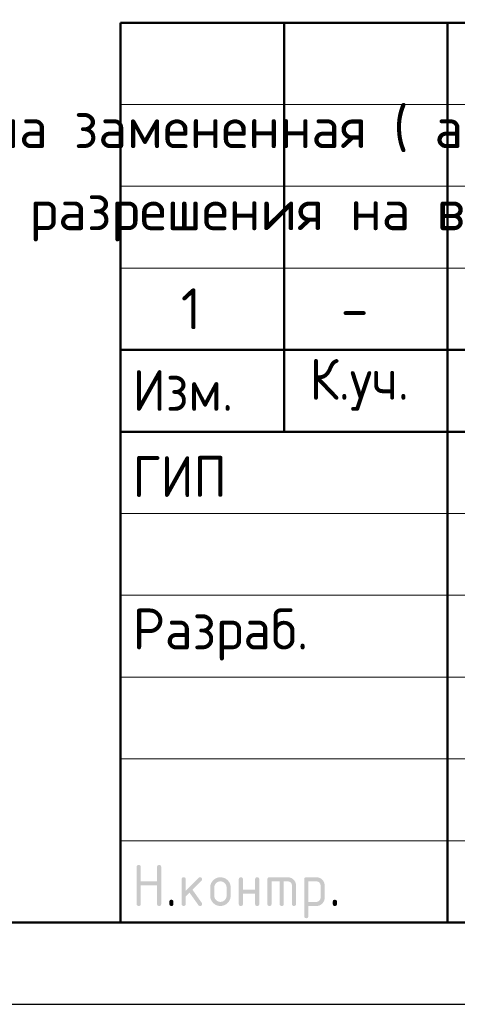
# Model space of a CAD drawing. Header units: millimetres. Extents: x 0 to 50400, y -93 to 35640.
# Tile 3 of 9: x 26860 to 30071, y 0 to 7222. Entities that reach past the tile are written whole.
import ezdxf

# ---------------------------------------------------------------- set-up
doc = ezdxf.new("R2010")
doc.units = ezdxf.units.MM
doc.layers.add('Standard', color=7, linetype='Continuous', lineweight=25)
doc.styles.add('ISOCPEUR', font='txt')

msp = doc.modelspace()

# ---------------------------------------------------------------- hatches: boundary and pattern name
at = {"layer": 'Standard', "linetype": 'Continuous', "lineweight": 25, "transparency": 33554687}
for points in [[(27718.9, 736.5), (27718.9, 1006.5), (27718.9, 1008.4), (27719.1, 1010.1), (27719.4, 1011.7), (27719.8, 1013.1), (27720.3, 1014.5), (27721, 1015.7), (27721.7, 1016.9), (27722.7, 1017.8), (27723.6, 1018.7), (27724.8, 1019.4), (27725.9, 1020.1), (27727.4, 1020.6), (27728.8, 1021.1), (27730.4, 1021.3), (27732, 1021.5), (27733.9, 1021.5), (27735.8, 1021.5), (27737.4, 1021.3), (27739.1, 1021.1), (27740.5, 1020.6), (27741.9, 1020.1), (27743.1, 1019.4), (27744.3, 1018.7), (27745.2, 1017.8), (27746.1, 1016.9), (27746.8, 1015.7), (27747.5, 1014.5), (27748, 1013.1), (27748.5, 1011.7), (27748.7, 1010.1), (27749, 1008.4), (27749, 1006.6), (27749, 901.6), (27868.6, 901.6), (27868.6, 1006.6), (27868.6, 1008.4), (27868.9, 1010.1), (27869.1, 1011.7), (27869.6, 1013.1), (27870, 1014.5), (27870.7, 1015.7), (27871.4, 1016.9), (27872.4, 1017.8), (27873.3, 1018.7), (27874.5, 1019.4), (27875.7, 1020.1), (27877.1, 1020.6), (27878.5, 1021.1), (27880.1, 1021.3), (27881.8, 1021.5), (27883.6, 1021.5), (27885.5, 1021.5), (27887.2, 1021.3), (27888.8, 1021.1), (27890.2, 1020.6), (27891.6, 1020.1), (27892.8, 1019.4), (27894, 1018.7), (27894.9, 1017.8), (27895.9, 1016.9), (27896.6, 1015.7), (27897.3, 1014.5), (27897.7, 1013.1), (27898.2, 1011.7), (27898.4, 1010.1), (27898.7, 1008.4), (27898.7, 1006.5), (27898.7, 736.5), (27898.7, 734.7), (27898.4, 733), (27898.2, 731.4), (27897.7, 730), (27897.3, 728.6), (27896.6, 727.4), (27895.9, 726.2), (27894.9, 725.3), (27894, 724.4), (27892.8, 723.7), (27891.6, 723), (27890.2, 722.5), (27888.8, 722), (27887.2, 721.8), (27885.5, 721.5), (27883.6, 721.5), (27881.8, 721.5), (27880.1, 721.8), (27878.5, 722), (27877.1, 722.5), (27875.7, 723), (27874.5, 723.7), (27873.3, 724.4), (27872.4, 725.3), (27871.4, 726.2), (27870.7, 727.4), (27870, 728.6), (27869.6, 730), (27869.1, 731.4), (27868.9, 733), (27868.6, 734.7), (27868.6, 736.5), (27868.6, 871.5), (27749, 871.5), (27749, 736.5), (27749, 734.7), (27748.7, 733), (27748.5, 731.4), (27748, 730), (27747.5, 728.6), (27746.8, 727.4), (27746.1, 726.2), (27745.2, 725.3), (27744.3, 724.4), (27743.1, 723.7), (27741.9, 723), (27740.5, 722.5), (27739.1, 722), (27737.4, 721.8), (27735.8, 721.5), (27733.9, 721.5), (27732, 721.5), (27730.4, 721.8), (27728.8, 722), (27727.4, 722.5), (27725.9, 723), (27724.8, 723.7), (27723.6, 724.4), (27722.7, 725.3), (27721.7, 726.2), (27721, 727.4), (27720.3, 728.6), (27719.8, 730), (27719.4, 731.4), (27719.1, 733), (27718.9, 734.7)], [(28078.7, 832.8), (28173, 927.1), (28174.1, 928.1), (28175.3, 929), (28176.5, 929.8), (28177.9, 930.3), (28179.2, 930.8), (28180.6, 931.1), (28182.1, 931.4), (28183.7, 931.4), (28185.6, 931.4), (28187.2, 931.1), (28188.9, 930.9), (28190.3, 930.4), (28191.7, 930), (28192.8, 929.3), (28194, 928.6), (28195, 927.6), (28195.9, 926.7), (28196.6, 925.5), (28197.3, 924.3), (28197.8, 922.9), (28198.2, 921.5), (28198.5, 919.9), (28198.7, 918.3), (28198.7, 916.4), (28198.7, 914.9), (28198.4, 913.5), (28198.1, 912.1), (28197.6, 910.8), (28197, 909.5), (28196.1, 908.3), (28195.3, 907.1), (28194.1, 905.9), (28128.3, 840.1), (28195.7, 745.2), (28197.2, 743.1), (28198, 740.9), (28198.7, 738.7), (28198.7, 736.3), (28198.7, 734.5), (28198.5, 732.8), (28198.2, 731.2), (28197.8, 729.9), (28197.3, 728.5), (28196.6, 727.3), (28195.9, 726.2), (28195, 725.2), (28194, 724.3), (28192.8, 723.6), (28191.7, 722.9), (28190.3, 722.5), (28188.9, 722), (28187.2, 721.8), (28185.6, 721.5), (28183.7, 721.5), (28181.7, 721.5), (28179.9, 721.9), (28178.2, 722.3), (28176.6, 723.1), (28175, 723.9), (28173.7, 725.1), (28172.3, 726.3), (28171.2, 727.9), (28106.7, 818.6), (28078.7, 790.6), (28078.7, 736.5), (28078.7, 734.7), (28078.5, 733), (28078.3, 731.4), (28077.8, 730), (28077.3, 728.6), (28076.6, 727.4), (28075.9, 726.2), (28075, 725.3), (28074, 724.4), (28072.9, 723.7), (28071.7, 723), (28070.3, 722.5), (28068.9, 722), (28067.2, 721.8), (28065.6, 721.5), (28063.7, 721.5), (28061.8, 721.5), (28060.2, 721.8), (28058.5, 722), (28057.1, 722.5), (28055.7, 723), (28054.5, 723.6), (28053.4, 724.4), (28052.4, 725.3), (28051.5, 726.2), (28050.8, 727.4), (28050.1, 728.6), (28049.6, 730), (28049.2, 731.4), (28048.9, 733), (28048.7, 734.7), (28048.7, 736.5), (28048.7, 916.4), (28048.7, 918.3), (28048.9, 919.9), (28049.2, 921.5), (28049.6, 922.9), (28050.1, 924.3), (28050.8, 925.5), (28051.5, 926.7), (28052.4, 927.6), (28053.4, 928.6), (28054.5, 929.3), (28055.7, 930), (28057.1, 930.4), (28058.5, 930.9), (28060.2, 931.1), (28061.8, 931.4), (28063.7, 931.4), (28065.6, 931.4), (28067.2, 931.1), (28068.9, 930.9), (28070.3, 930.4), (28071.7, 930), (28072.9, 929.3), (28074, 928.6), (28075, 927.6), (28075.9, 926.7), (28076.6, 925.5), (28077.3, 924.3), (28077.8, 922.9), (28078.3, 921.5), (28078.5, 919.9), (28078.7, 918.3), (28078.7, 916.4)], [(28498.4, 811.4), (28498.4, 736.5), (28498.4, 734.7), (28498.2, 733), (28497.9, 731.4), (28497.5, 730), (28497, 728.6), (28496.3, 727.4), (28495.6, 726.2), (28494.6, 725.3), (28493.7, 724.4), (28492.5, 723.6), (28491.4, 722.9), (28489.9, 722.5), (28488.5, 722), (28486.9, 721.8), (28485.2, 721.5), (28483.4, 721.5), (28481.5, 721.5), (28479.8, 721.8), (28478.2, 722), (28476.8, 722.5), (28475.4, 723), (28474.2, 723.6), (28473, 724.4), (28472.1, 725.3), (28471.2, 726.2), (28470.5, 727.4), (28469.8, 728.6), (28469.3, 730), (28468.8, 731.4), (28468.6, 733), (28468.3, 734.7), (28468.3, 736.5), (28468.3, 916.4), (28468.3, 918.3), (28468.6, 919.9), (28468.8, 921.5), (28469.3, 922.9), (28469.8, 924.3), (28470.5, 925.5), (28471.2, 926.7), (28472.1, 927.6), (28473, 928.6), (28474.2, 929.3), (28475.4, 930), (28476.8, 930.4), (28478.2, 930.9), (28479.8, 931.1), (28481.5, 931.4), (28483.4, 931.4), (28485.2, 931.4), (28486.9, 931.1), (28488.5, 930.9), (28489.9, 930.4), (28491.4, 930), (28492.5, 929.3), (28493.7, 928.6), (28494.6, 927.6), (28495.6, 926.7), (28496.3, 925.5), (28497, 924.3), (28497.5, 923), (28497.9, 921.5), (28498.2, 919.9), (28498.4, 918.3), (28498.4, 916.4), (28498.4, 841.5), (28588, 841.5), (28588, 916.4), (28588, 918.3), (28588.2, 919.9), (28588.5, 921.5), (28589, 923), (28589.4, 924.3), (28590.1, 925.5), (28590.8, 926.7), (28591.8, 927.6), (28592.7, 928.6), (28593.9, 929.3), (28595.1, 930), (28596.5, 930.4), (28597.9, 930.9), (28599.5, 931.1), (28601.2, 931.4), (28603, 931.4), (28604.9, 931.4), (28606.6, 931.1), (28608.2, 930.9), (28609.6, 930.4), (28611, 930), (28612.2, 929.3), (28613.4, 928.6), (28614.3, 927.6), (28615.2, 926.7), (28615.9, 925.5), (28616.7, 924.3), (28617.1, 922.9), (28617.6, 921.5), (28617.8, 919.9), (28618.1, 918.3), (28618.1, 916.4), (28618.1, 736.5), (28618.1, 734.7), (28617.8, 733), (28617.6, 731.4), (28617.1, 730), (28616.7, 728.6), (28615.9, 727.4), (28615.2, 726.2), (28614.3, 725.3), (28613.4, 724.4), (28612.2, 723.6), (28611, 723), (28609.6, 722.5), (28608.2, 722), (28606.6, 721.8), (28604.9, 721.5), (28603, 721.5), (28601.2, 721.5), (28599.5, 721.8), (28597.9, 722), (28596.5, 722.5), (28595.1, 722.9), (28593.9, 723.6), (28592.7, 724.4), (28591.8, 725.3), (28590.8, 726.2), (28590.1, 727.4), (28589.4, 728.6), (28589, 730), (28588.5, 731.4), (28588.2, 733), (28588, 734.7), (28588, 736.5), (28588, 811.4)], [(28693.2, 931.4), (28828.1, 931.4), (28831.2, 931.4), (28834.2, 931.1), (28837.2, 930.8), (28840.1, 930.3), (28843, 929.7), (28845.7, 928.9), (28848.5, 928.1), (28851.2, 927), (28853.8, 925.9), (28856.4, 924.5), (28858.9, 923.2), (28861.3, 921.5), (28863.7, 919.9), (28866, 918), (28868.3, 916.1), (28870.5, 913.9), (28872.7, 911.7), (28874.6, 909.4), (28876.5, 907.1), (28878.2, 904.7), (28879.8, 902.3), (28881.2, 899.7), (28882.5, 897.2), (28883.6, 894.5), (28884.7, 891.9), (28885.5, 889.1), (28886.4, 886.3), (28886.9, 883.4), (28887.5, 880.6), (28887.7, 877.6), (28888, 874.5), (28888, 871.4), (28888, 736.5), (28888, 734.7), (28887.8, 733), (28887.5, 731.4), (28887.1, 730), (28886.6, 728.6), (28885.9, 727.4), (28885.2, 726.2), (28884.3, 725.3), (28883.3, 724.4), (28882.1, 723.6), (28881, 723), (28879.6, 722.5), (28878.1, 722), (28876.5, 721.8), (28874.9, 721.5), (28873, 721.5), (28871.1, 721.5), (28869.5, 721.8), (28867.8, 722), (28866.4, 722.5), (28865, 722.9), (28863.8, 723.6), (28862.7, 724.4), (28861.7, 725.3), (28860.8, 726.2), (28860.1, 727.4), (28859.4, 728.6), (28858.9, 730), (28858.4, 731.4), (28858.2, 733), (28857.9, 734.7), (28857.9, 736.5), (28857.9, 871.4), (28857.9, 874.5), (28857.4, 877.5), (28856.9, 880.4), (28855.8, 883.1), (28854.7, 885.7), (28853.1, 888.1), (28851.5, 890.5), (28849.3, 892.7), (28847.2, 894.8), (28844.8, 896.5), (28842.4, 898.1), (28839.7, 899.2), (28837.1, 900.2), (28834.1, 900.8), (28831.2, 901.3), (28828, 901.3), (28798.1, 901.3), (28798.1, 736.5), (28798.1, 734.7), (28797.9, 733), (28797.6, 731.4), (28797.2, 730), (28796.7, 728.6), (28796, 727.4), (28795.3, 726.2), (28794.4, 725.3), (28793.4, 724.4), (28792.3, 723.6), (28791.1, 722.9), (28789.7, 722.5), (28788.3, 722), (28786.6, 721.8), (28785, 721.5), (28783.1, 721.5), (28781.2, 721.5), (28779.6, 721.8), (28777.9, 722), (28776.5, 722.5), (28775.1, 722.9), (28773.9, 723.6), (28772.8, 724.4), (28771.8, 725.3), (28770.9, 726.2), (28770.2, 727.4), (28769.5, 728.6), (28769, 730), (28768.5, 731.4), (28768.3, 733), (28768.1, 734.7), (28768.1, 736.5), (28768.1, 901.3), (28708.2, 901.3), (28708.2, 736.5), (28708.2, 734.7), (28708, 733), (28707.8, 731.4), (28707.3, 730), (28706.8, 728.6), (28706.1, 727.4), (28705.4, 726.2), (28704.5, 725.3), (28703.5, 724.4), (28702.4, 723.6), (28701.2, 722.9), (28699.8, 722.5), (28698.4, 722), (28696.7, 721.8), (28695.1, 721.5), (28693.2, 721.5), (28691.3, 721.5), (28689.7, 721.8), (28688, 722), (28686.6, 722.5), (28685.2, 723), (28684, 723.6), (28682.9, 724.4), (28681.9, 725.3), (28681, 726.2), (28680.3, 727.4), (28679.6, 728.6), (28679.1, 730), (28678.7, 731.4), (28678.4, 733), (28678.2, 734.7), (28678.2, 736.5), (28678.2, 916.4), (28678.2, 918.3), (28678.4, 919.9), (28678.6, 921.5), (28679.1, 922.9), (28679.6, 924.3), (28680.3, 925.5), (28681, 926.7), (28681.9, 927.6), (28682.9, 928.6), (28684, 929.3), (28685.2, 930), (28686.6, 930.4), (28688, 930.9), (28689.6, 931.1), (28691.3, 931.4)], [(27958.8, 751.6), (27958.8, 753.5), (27959, 755.1), (27959.3, 756.8), (27959.7, 758.2), (27960.2, 759.6), (27960.9, 760.8), (27961.6, 761.9), (27962.5, 762.9), (27963.5, 763.8), (27964.7, 764.5), (27965.8, 765.2), (27967.2, 765.7), (27968.6, 766.2), (27970.3, 766.4), (27971.9, 766.6), (27973.8, 766.6), (27975.7, 766.6), (27977.3, 766.4), (27979, 766.2), (27980.4, 765.7), (27981.8, 765.2), (27983, 764.5), (27984.1, 763.8), (27985.1, 762.9), (27986, 761.9), (27986.7, 760.8), (27987.4, 759.6), (27987.9, 758.2), (27988.4, 756.8), (27988.6, 755.1), (27988.8, 753.5), (27988.8, 751.6), (27988.8, 736.6), (27988.8, 734.7), (27988.6, 733), (27988.4, 731.4), (27987.9, 730), (27987.4, 728.6), (27986.7, 727.4), (27986, 726.2), (27985.1, 725.3), (27984.1, 724.4), (27983, 723.7), (27981.8, 723), (27980.4, 722.5), (27979, 722), (27977.3, 721.8), (27975.7, 721.5), (27973.8, 721.5), (27971.9, 721.5), (27970.3, 721.8), (27968.6, 722), (27967.2, 722.5), (27965.8, 723), (27964.7, 723.7), (27963.5, 724.4), (27962.5, 725.3), (27961.6, 726.2), (27960.9, 727.4), (27960.2, 728.6), (27959.7, 730), (27959.3, 731.4), (27959, 733), (27958.8, 734.7), (27958.8, 736.6)], [(29158, 751.6), (29158, 753.5), (29158.2, 755.1), (29158.4, 756.8), (29158.9, 758.2), (29159.4, 759.6), (29160.1, 760.8), (29160.8, 761.9), (29161.7, 762.9), (29162.6, 763.8), (29163.8, 764.5), (29165, 765.2), (29166.4, 765.7), (29167.8, 766.2), (29169.5, 766.4), (29171.1, 766.6), (29173, 766.6), (29174.9, 766.6), (29176.5, 766.4), (29178.1, 766.2), (29179.6, 765.7), (29181, 765.2), (29182.1, 764.5), (29183.3, 763.8), (29184.3, 762.9), (29185.2, 761.9), (29185.9, 760.8), (29186.6, 759.6), (29187.1, 758.2), (29187.5, 756.8), (29187.8, 755.1), (29188, 753.5), (29188, 751.6), (29188, 736.6), (29188, 734.7), (29187.8, 733), (29187.5, 731.4), (29187.1, 730), (29186.6, 728.6), (29185.9, 727.4), (29185.2, 726.2), (29184.3, 725.3), (29183.3, 724.4), (29182.1, 723.7), (29181, 723), (29179.6, 722.5), (29178.1, 722), (29176.5, 721.8), (29174.9, 721.5), (29173, 721.5), (29171.1, 721.5), (29169.5, 721.8), (29167.8, 722), (29166.4, 722.5), (29165, 723), (29163.8, 723.7), (29162.6, 724.4), (29161.7, 725.3), (29160.8, 726.2), (29160.1, 727.4), (29159.4, 728.6), (29158.9, 730), (29158.4, 731.4), (29158.2, 733), (29158, 734.7), (29158, 736.6)]]:
    msp.add_hatch(color=7, dxfattribs=at).paths.add_polyline_path(points, flags=16)
h = msp.add_hatch(color=7, dxfattribs=at)
h.paths.add_polyline_path([(28258.5, 796.5), (28258.5, 856.4), (28258.5, 860.3), (28258.8, 864.1), (28259.2, 867.8), (28259.9, 871.4), (28260.6, 875), (28261.6, 878.5), (28262.6, 881.9), (28264, 885.2), (28265.3, 888.6), (28267.1, 891.7), (28268.8, 894.9), (28270.8, 897.9), (28272.9, 901), (28275.3, 903.8), (28277.7, 906.7), (28280.4, 909.5), (28283.1, 912.2), (28286, 914.6), (28288.9, 917), (28291.9, 919.1), (28294.9, 921.1), (28298.1, 922.8), (28301.3, 924.5), (28304.6, 925.9), (28307.9, 927.3), (28311.4, 928.3), (28314.8, 929.3), (28318.4, 930), (28322, 930.7), (28325.7, 931), (28329.5, 931.4), (28333.4, 931.4), (28337.3, 931.4), (28341.1, 931), (28344.9, 930.7), (28348.5, 930), (28352.2, 929.3), (28355.6, 928.3), (28359.1, 927.3), (28362.4, 926), (28365.8, 924.6), (28368.9, 922.9), (28372.1, 921.2), (28375.1, 919.2), (28378.1, 917.1), (28381, 914.8), (28383.9, 912.4), (28386.6, 909.7), (28389.3, 907), (28391.6, 904.1), (28394, 901.2), (28396, 898.2), (28398.1, 895.2), (28399.8, 892), (28401.5, 888.9), (28402.8, 885.5), (28404.2, 882.2), (28405.2, 878.7), (28406.2, 875.2), (28406.9, 871.6), (28407.6, 868), (28407.9, 864.2), (28408.2, 860.4), (28408.2, 856.4), (28408.2, 796.5), (28408.2, 792.6), (28407.9, 788.9), (28407.5, 785.1), (28406.9, 781.5), (28406.2, 777.9), (28405.2, 774.4), (28404.1, 771), (28402.8, 767.7), (28401.4, 764.4), (28399.7, 761.2), (28398, 758), (28395.9, 755), (28393.9, 752), (28391.5, 749.1), (28389.1, 746.2), (28386.3, 743.5), (28383.6, 740.7), (28380.7, 738.3), (28377.8, 735.9), (28374.8, 733.9), (28371.8, 731.8), (28368.6, 730.1), (28365.5, 728.4), (28362.2, 727), (28358.8, 725.6), (28355.4, 724.6), (28351.9, 723.6), (28348.3, 722.9), (28344.7, 722.2), (28341, 721.9), (28337.3, 721.5), (28333.4, 721.5), (28329.5, 721.5), (28325.7, 721.9), (28322, 722.2), (28318.4, 722.9), (28314.8, 723.6), (28311.4, 724.6), (28307.9, 725.6), (28304.6, 727), (28301.3, 728.4), (28298.1, 730.1), (28294.9, 731.8), (28291.9, 733.9), (28288.9, 735.9), (28286, 738.3), (28283.1, 740.7), (28280.4, 743.5), (28277.7, 746.2), (28275.3, 749.1), (28272.9, 752), (28270.8, 755), (28268.8, 758), (28267.1, 761.2), (28265.3, 764.4), (28264, 767.7), (28262.6, 771), (28261.6, 774.4), (28260.6, 777.9), (28259.9, 781.5), (28259.2, 785.1), (28258.8, 788.9), (28258.5, 792.6)], flags=16)
h.paths.add_polyline_path([(28378.2, 796.6), (28378.2, 856.6), (28378.2, 861.2), (28377.4, 865.5), (28376.5, 869.9), (28374.9, 873.8), (28373.2, 877.8), (28370.8, 881.4), (28368.3, 885.1), (28365.1, 888.4), (28361.8, 891.7), (28358.1, 894.1), (28354.5, 896.6), (28350.6, 898.3), (28346.6, 899.9), (28342.3, 900.7), (28338, 901.6), (28333.4, 901.6), (28328.7, 901.6), (28324.4, 900.7), (28320.1, 899.9), (28316.2, 898.3), (28312.2, 896.6), (28308.6, 894.1), (28305, 891.7), (28301.7, 888.4), (28298.4, 885.1), (28295.9, 881.4), (28293.5, 877.8), (28291.8, 873.8), (28290.2, 869.9), (28289.4, 865.5), (28288.6, 861.2), (28288.6, 856.6), (28288.6, 796.6), (28288.6, 791.9), (28289.4, 787.5), (28290.2, 783.2), (28291.8, 779.2), (28293.4, 775.2), (28295.9, 771.6), (28298.3, 767.9), (28301.6, 764.7), (28304.8, 761.4), (28308.4, 758.9), (28312.1, 756.5), (28316, 754.9), (28320, 753.2), (28324.3, 752.4), (28328.7, 751.6), (28333.4, 751.6), (28338, 751.6), (28342.3, 752.4), (28346.6, 753.2), (28350.6, 754.9), (28354.5, 756.5), (28358.1, 759), (28361.8, 761.5), (28365.1, 764.8), (28368.3, 768.1), (28370.8, 771.7), (28373.2, 775.3), (28374.9, 779.3), (28376.5, 783.3), (28377.4, 787.6), (28378.2, 791.9)])
h = msp.add_hatch(color=7, dxfattribs=at)
h.paths.add_polyline_path([(28948.1, 916.4), (28948.1, 918.3), (28948.4, 919.9), (28948.6, 921.5), (28949.1, 922.9), (28949.5, 924.3), (28950.2, 925.5), (28950.9, 926.7), (28951.9, 927.6), (28952.8, 928.6), (28954, 929.3), (28955.1, 930), (28956.5, 930.4), (28957.9, 930.9), (28959.6, 931.1), (28961.2, 931.4), (28963.1, 931.4), (29038, 931.4), (29041.1, 931.4), (29044.1, 931.1), (29047.2, 930.8), (29050.1, 930.3), (29052.9, 929.8), (29055.7, 928.9), (29058.5, 928.1), (29061.2, 927), (29063.8, 925.9), (29066.4, 924.6), (29068.9, 923.2), (29071.3, 921.6), (29073.7, 920), (29076, 918.1), (29078.3, 916.2), (29080.5, 914), (29082.7, 911.8), (29084.6, 909.5), (29086.5, 907.2), (29088.1, 904.8), (29089.7, 902.4), (29091.1, 899.9), (29092.4, 897.3), (29093.5, 894.7), (29094.6, 892), (29095.4, 889.2), (29096.2, 886.5), (29096.8, 883.5), (29097.3, 880.6), (29097.6, 877.6), (29097.8, 874.6), (29097.8, 871.4), (29097.8, 781.5), (29097.8, 778.4), (29097.6, 775.4), (29097.3, 772.4), (29096.8, 769.5), (29096.2, 766.6), (29095.4, 763.8), (29094.6, 761), (29093.5, 758.4), (29092.4, 755.7), (29091.1, 753.2), (29089.7, 750.7), (29088.1, 748.2), (29086.5, 745.8), (29084.6, 743.5), (29082.7, 741.2), (29080.5, 739), (29078.3, 736.8), (29076, 734.9), (29073.8, 733), (29071.3, 731.4), (29068.9, 729.7), (29066.4, 728.4), (29063.9, 727), (29061.2, 725.9), (29058.6, 724.8), (29055.8, 724), (29053, 723.2), (29050.1, 722.6), (29047.2, 722.1), (29044.2, 721.8), (29041.1, 721.5), (29038, 721.5), (28978.2, 721.5), (28978.2, 646.6), (28978.2, 644.8), (28977.9, 643.1), (28977.7, 641.5), (28977.2, 640.1), (28976.8, 638.7), (28976.1, 637.5), (28975.4, 636.3), (28974.4, 635.4), (28973.5, 634.5), (28972.3, 633.8), (28971.1, 633.1), (28969.7, 632.6), (28968.3, 632.1), (28966.7, 631.9), (28965, 631.7), (28963.1, 631.7), (28961.3, 631.7), (28959.6, 631.9), (28958, 632.1), (28956.6, 632.6), (28955.2, 633.1), (28954, 633.8), (28952.8, 634.5), (28951.9, 635.4), (28950.9, 636.3), (28950.2, 637.5), (28949.5, 638.7), (28949.1, 640.1), (28948.6, 641.5), (28948.4, 643.1), (28948.1, 644.8), (28948.1, 646.6)], flags=16)
h.paths.add_polyline_path([(28978.2, 901.3), (28978.2, 751.6), (29037.9, 751.6), (29041, 751.6), (29043.9, 752.1), (29046.8, 752.7), (29049.4, 753.8), (29052.1, 754.9), (29054.5, 756.5), (29056.9, 758.1), (29059.1, 760.3), (29061.3, 762.5), (29062.9, 764.9), (29064.5, 767.4), (29065.6, 770), (29066.7, 772.7), (29067.2, 775.5), (29067.8, 778.4), (29067.8, 781.5), (29067.8, 871.4), (29067.8, 874.6), (29067.2, 877.5), (29066.7, 880.4), (29065.6, 883.1), (29064.6, 885.7), (29062.9, 888.1), (29061.3, 890.5), (29059.2, 892.7), (29057, 894.9), (29054.6, 896.5), (29052.2, 898.1), (29049.6, 899.2), (29046.9, 900.2), (29044, 900.8), (29041.1, 901.3), (29037.9, 901.3)])

# ---------------------------------------------------------------- linework, layer by layer
at = {"layer": 'Standard', "color": 7, "linetype": 'Continuous', "lineweight": 50, "transparency": 33554687}
for p, q in [((27600, 600), (27600, 7200)), ((27600, 7200), (49800, 7200)), ((28800, 4200), (28800, 7200)), ((30000, 600), (30000, 7200)), ((27600, 4800), (35400, 4800)), ((27600, 4800), (35400, 4800)), ((27600, 4200), (35400, 4200)), ((27600, 4200), (35400, 4200))]:
    msp.add_line(p, q, dxfattribs=at)
at = {"layer": 'Standard', "color": 7, "linetype": 'Continuous', "lineweight": 13, "transparency": 33554687}
for p, q in [((27600, 6600), (35400, 6600)), ((27600, 6000), (35400, 6000)), ((27600, 5400), (35400, 5400)), ((27600, 3600), (35400, 3600)), ((27600, 3000), (35400, 3000)), ((27600, 3000), (35400, 3000)), ((27600, 2400), (35400, 2400)), ((27600, 2400), (35400, 2400)), ((27600, 1800), (35400, 1800)), ((27600, 1200), (35400, 1200))]:
    msp.add_line(p, q, dxfattribs=at)
at = {"layer": 'Standard', "color": 7, "linetype": 'Continuous', "lineweight": 25, "transparency": 33554687}
msp.add_line((27600, 600), (49800, 600), dxfattribs=at)
msp.add_line((27600, 600), (49800, 600), dxfattribs=at)
msp.add_line((27600, 600), (49800, 600), dxfattribs=at)
msp.add_lwpolyline([(0, 0), (50400, 0), (50400, 35640), (0, 35640), (0, 0)], close=True, dxfattribs=at)
at = {"layer": 'Standard', "color": 7, "linetype": 'Continuous', "lineweight": 50, "transparency": 33554687}
msp.add_lwpolyline([(2400, 35040), (49800, 35040), (49800, 600), (2400, 600), (2400, 35040)], close=True, dxfattribs=at)

# ---------------------------------------------------------------- texts
at = {"layer": 'Standard', "color": 7, "linetype": 'Continuous', "lineweight": 18, "transparency": 33554687, "insert": (19979.9, 6580), "char_height": 300, "width": 13865.25, "attachment_point": 1, "line_spacing_factor": 1.204819}
msp.add_mtext('\\A1;{\\fISOCPEUR|i0|b0;\\H300.000000;\\W1.000000;\\C7;В выделенной области представлена замененная ( актуальная) версия.}\\P{\\fISOCPEUR|i0|b0;\\H300.000000;\\W1.000000;\\C7;Содержание изменения см. в листе разрешения на внесение изменений}\\P', dxfattribs=at)
at = {"layer": 'Standard', "color": 7, "linetype": 'Continuous', "lineweight": 25, "transparency": 33554687, "char_height": 300, "style": 'ISOCPEUR'}
for s, insert, width, attachment_point in [('\\A1;{\\fISOCPEUR|i0|b0;\\H300.000000;\\W1.000000;\\C7;1}\\P', (28118.1, 5251.2), 233.333, 2), ('\\A1;{\\fISOCPEUR|i0|b0;\\H300.000000;\\W1.000000;\\C7;-}\\P', (29318.1, 5251.2), 326.667, 2), ('\\W0.93;Изм.', (27688.8, 4353), 903.476, 7), ('\\W0.93;К.уч.', (28987.2, 4353), 979.214, 7), ('\\W0.92;ГИП', (27688.8, 3721.5), 827.543, 7), ('\\W0.96;Разраб.', (27688.8, 2521.5), 1567.875, 7)]:
    msp.add_mtext(s, dxfattribs=dict(at, insert=insert, width=width, attachment_point=attachment_point))

doc.saveas('drawing.dxf')
